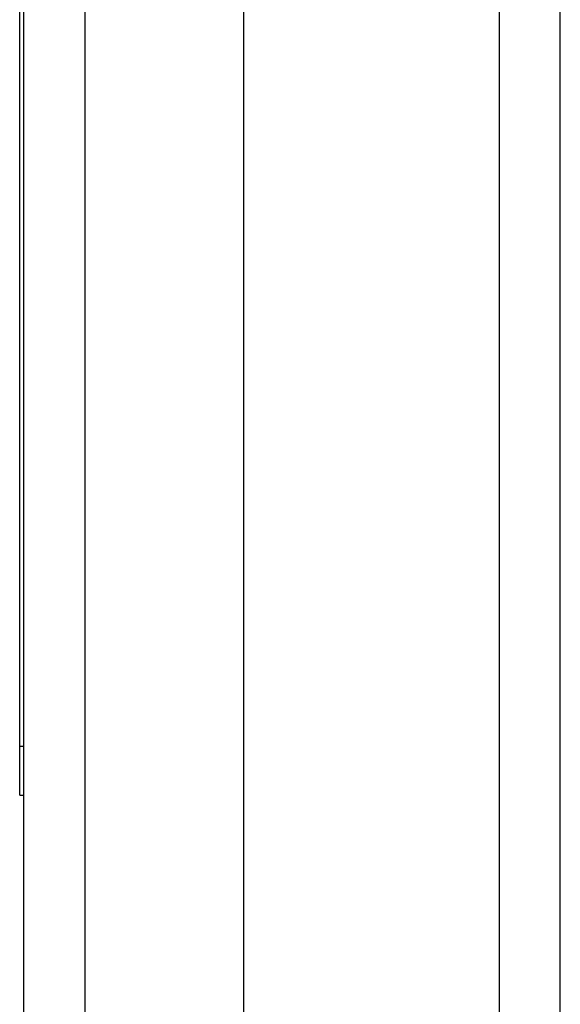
# Model space of a CAD drawing. Header units: inches. Extents: x 11 to 197, y 14 to 125.
# Tile 53 of 82: x 112.055 to 112.928, y 87.983 to 89.572. Entities that reach past the tile are written whole.
import ezdxf

# ---------------------------------------------------------------- set-up
doc = ezdxf.new("R2010")
doc.units = ezdxf.units.IN
doc.header["$MEASUREMENT"] = 0
doc.layers.add('Visible Edges(ANSI)', color=7, linetype='Continuous', lineweight=25)
doc.layers.add('Visible Tangent Edges(ANSI)', color=7, linetype='Continuous', lineweight=25)

msp = doc.modelspace()

# ---------------------------------------------------------------- linework, layer by layer
at = {"layer": 'Visible Edges(ANSI)'}
for p, q in [((112.9279, 49.2376), (112.9279, 91.0396)), ((112.4161, 90.4299), (112.4161, 49.8472)), ((112.0617, 50.0357), (112.0617, 90.2414)), ((112.0549, 88.3993), (112.0549, 90.2346)), ((112.0549, 88.3206), (112.0549, 88.3993)), ((112.0549, 88.3206), (112.0617, 88.3206))]:
    msp.add_line(p, q, dxfattribs=at)
at = {"layer": 'Visible Tangent Edges(ANSI)'}
for p, q in [((112.8289, 91.0396), (112.8289, 49.2376)), ((112.1607, 49.9057), (112.1607, 90.3714)), ((112.0617, 88.3993), (112.0549, 88.3993))]:
    msp.add_line(p, q, dxfattribs=at)

doc.saveas('drawing.dxf')
